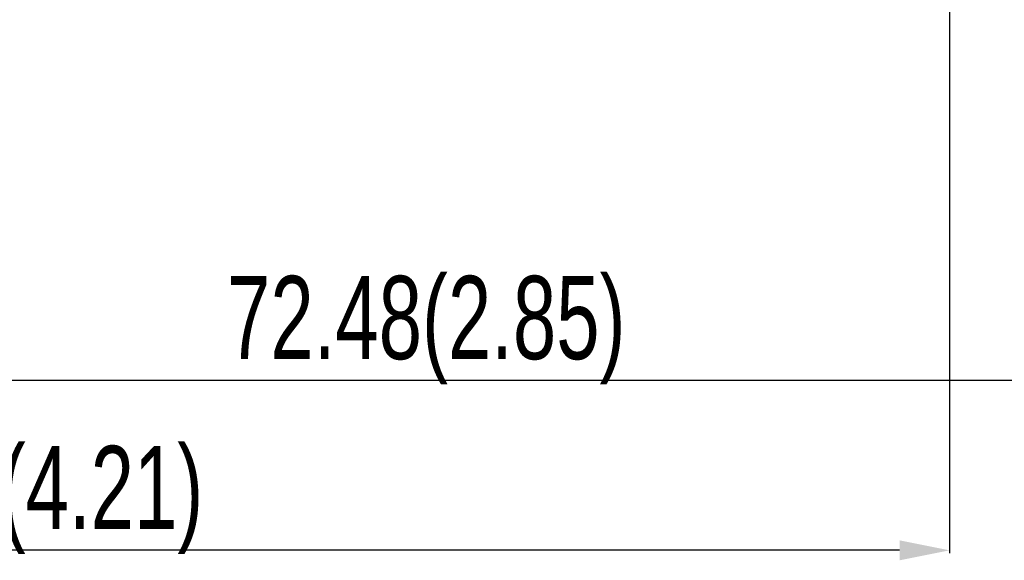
# Model space of a CAD drawing. Header units: millimetres. Extents: x -641 to 119, y -160 to 916.
# Tile 16 of 63: x -436 to -377, y 299 to 331. Entities that reach past the tile are written whole.
import ezdxf

# ---------------------------------------------------------------- set-up
doc = ezdxf.new("R2010")
doc.units = ezdxf.units.MM
doc.header["$LTSCALE"] = 32.67
doc.layers.get('0').update_dxf_attribs({"linetype": 'CONTINUOUS'})
doc.styles.get("Standard").update_dxf_attribs({"font": 'txt', "width": 0.7})

msp = doc.modelspace()

# ---------------------------------------------------------------- linework, layer by layer
at = {"color": 7, "linetype": 'Continuous'}
for p, q in [((-380.132, 335.613), (-380.132, 299.1)), ((-375.132, 309.493), (-441.612, 309.493)), ((-383.132, 299.28), (-484.132, 299.28))]:
    msp.add_line(p, q, dxfattribs=at)
at = {"color": 7, "linetype": 'ByBlock', "lineweight": 0}
msp.add_solid([(-380.132, 299.28), (-383.132, 299.88), (-383.132, 298.68)], dxfattribs=at)

# ---------------------------------------------------------------- texts
at = {"color": 7, "lineweight": 0, "width": 0.7}
for s, p in [('72.48(2.85)', (-423.539, 310.771)), ('107(4.21)', (-445.007, 300.558))]:
    msp.add_text(s, height=5, dxfattribs=at).set_placement(p)

doc.saveas('drawing.dxf')
